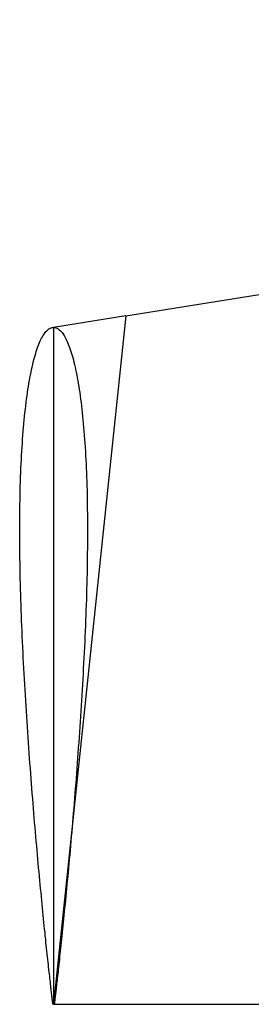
# Model space of a CAD drawing. Header units: millimetres. Extents: x 2638 to 6427, y 1322 to 3912.
# Tile 1 of 9: x 3180 to 3217, y 1632 to 1792. Entities that reach past the tile are written whole.
import ezdxf

# ---------------------------------------------------------------- set-up
doc = ezdxf.new("R2010")
doc.units = ezdxf.units.MM
doc.layers.add('7', color=7, linetype='Continuous')

msp = doc.modelspace()

# ---------------------------------------------------------------- linework, layer by layer
at = {"color": 2}
for p, q in [((3197.06, 1744.26), (3495.65, 1792.41)), ((3197.06, 1744.26), (3185.3, 1632.41)), ((3185.3, 1632.41), (3806, 1632.41))]:
    msp.add_line(p, q, dxfattribs=at)
at = {"color": 4}
for p, q in [((3197.06, 1744.26), (3185.3, 1742.41)), ((3185.3, 1742.41), (3185.3, 1632.41))]:
    msp.add_line(p, q, dxfattribs=at)
at = {"layer": '7', "color": 4, "linetype": 'Continuous'}
for points in [[(3185.19, 1632.41), (3185.19, 1632.41), (3185.19, 1632.43), (3185.18, 1632.47), (3185.18, 1632.52), (3185.17, 1632.58), (3185.16, 1632.65), (3185.15, 1632.74), (3185.14, 1632.85), (3185.12, 1632.96), (3185.11, 1633.09), (3185.09, 1633.23), (3185.07, 1633.39), (3185.05, 1633.56), (3185.03, 1633.75), (3185.01, 1633.94), (3184.99, 1634.15), (3184.96, 1634.38), (3184.93, 1634.61), (3184.91, 1634.86), (3184.88, 1635.13), (3184.84, 1635.4), (3184.81, 1635.69), (3184.78, 1635.99), (3184.74, 1636.31), (3184.71, 1636.64), (3184.67, 1636.98), (3184.63, 1637.33), (3184.59, 1637.69), (3184.55, 1638.07), (3184.5, 1638.46), (3184.46, 1638.86), (3184.41, 1639.28), (3184.37, 1639.7), (3184.32, 1640.14), (3184.27, 1640.59), (3184.22, 1641.05), (3184.17, 1641.53), (3184.12, 1642.01), (3184.07, 1642.51), (3184.02, 1643.01), (3183.96, 1643.53), (3183.91, 1644.06), (3183.85, 1644.6), (3183.8, 1645.15), (3183.74, 1645.71), (3183.68, 1646.28), (3183.62, 1646.87), (3183.57, 1647.46), (3183.51, 1648.06), (3183.45, 1648.67), (3183.38, 1649.29), (3183.32, 1649.92), (3183.26, 1650.56), (3183.2, 1651.21), (3183.14, 1651.87), (3183.07, 1652.54), (3183.01, 1653.21), (3182.95, 1653.9), (3182.88, 1654.59), (3182.82, 1655.29), (3182.75, 1656), (3182.69, 1656.72), (3182.62, 1657.44), (3182.56, 1658.17), (3182.49, 1658.91), (3182.43, 1659.66), (3182.36, 1660.41), (3182.3, 1661.17), (3182.23, 1661.94), (3182.17, 1662.71), (3182.1, 1663.49), (3182.04, 1664.27), (3181.97, 1665.06), (3181.91, 1665.86), (3181.84, 1666.66), (3181.78, 1667.47), (3181.72, 1668.28), (3181.65, 1669.1), (3181.59, 1669.92), (3181.53, 1670.74), (3181.47, 1671.57), (3181.4, 1672.41), (3181.34, 1673.24), (3181.28, 1674.08), (3181.22, 1674.93), (3181.16, 1675.77), (3181.11, 1676.62), (3181.05, 1677.48), (3180.99, 1678.33), (3180.94, 1679.19), (3180.88, 1680.05), (3180.83, 1680.91), (3180.77, 1681.77), (3180.72, 1682.64), (3180.67, 1683.5), (3180.62, 1684.37), (3180.57, 1685.24), (3180.52, 1686.11), (3180.47, 1686.97), (3180.43, 1687.84), (3180.38, 1688.71), (3180.34, 1689.58), (3180.3, 1690.44), (3180.26, 1691.31), (3180.22, 1692.18), (3180.18, 1693.04), (3180.15, 1693.9), (3180.11, 1694.77), (3180.08, 1695.63), (3180.05, 1696.48), (3180.02, 1697.34), (3179.99, 1698.19), (3179.97, 1699.04), (3179.94, 1699.89), (3179.92, 1700.73), (3179.9, 1701.57), (3179.88, 1702.41), (3179.86, 1703.24), (3179.85, 1704.07), (3179.84, 1704.9), (3179.82, 1705.72), (3179.82, 1706.54), (3179.81, 1707.35), (3179.81, 1708.15), (3179.8, 1708.96), (3179.8, 1709.75), (3179.8, 1710.54), (3179.81, 1711.33), (3179.82, 1712.11), (3179.82, 1712.88), (3179.83, 1713.64), (3179.85, 1714.4), (3179.86, 1715.16), (3179.88, 1715.9), (3179.9, 1716.64), (3179.92, 1717.37), (3179.95, 1718.1), (3179.97, 1718.82), (3180, 1719.52), (3180.04, 1720.23), (3180.07, 1720.92), (3180.11, 1721.6), (3180.14, 1722.28), (3180.19, 1722.95), (3180.23, 1723.6), (3180.27, 1724.25), (3180.32, 1724.89), (3180.37, 1725.52), (3180.42, 1726.14), (3180.48, 1726.76), (3180.54, 1727.36), (3180.59, 1727.95), (3180.66, 1728.53), (3180.72, 1729.1), (3180.78, 1729.66), (3180.85, 1730.21), (3180.92, 1730.75), (3180.99, 1731.28), (3181.07, 1731.8), (3181.14, 1732.31), (3181.22, 1732.8), (3181.3, 1733.29), (3181.38, 1733.76), (3181.47, 1734.22), (3181.55, 1734.67), (3181.64, 1735.11), (3181.73, 1735.54), (3181.82, 1735.95), (3181.91, 1736.35), (3182, 1736.74), (3182.1, 1737.12), (3182.2, 1737.49), (3182.3, 1737.84), (3182.4, 1738.18), (3182.5, 1738.51), (3182.6, 1738.82), (3182.71, 1739.12), (3182.81, 1739.41), (3182.92, 1739.69), (3183.03, 1739.95), (3183.14, 1740.2), (3183.25, 1740.44), (3183.36, 1740.66), (3183.48, 1740.87), (3183.59, 1741.07), (3183.71, 1741.25), (3183.82, 1741.42), (3183.94, 1741.58), (3184.06, 1741.72), (3184.18, 1741.85), (3184.3, 1741.97), (3184.42, 1742.07), (3184.55, 1742.16), (3184.67, 1742.24), (3184.8, 1742.3), (3184.92, 1742.35), (3185.05, 1742.38), (3185.18, 1742.4), (3185.3, 1742.41), (3185.43, 1742.4), (3185.56, 1742.38), (3185.69, 1742.35), (3185.81, 1742.3), (3185.94, 1742.24), (3186.06, 1742.16), (3186.18, 1742.07), (3186.31, 1741.97), (3186.43, 1741.85), (3186.55, 1741.72), (3186.67, 1741.58), (3186.78, 1741.42), (3186.9, 1741.25), (3187.02, 1741.07), (3187.13, 1740.87), (3187.25, 1740.66), (3187.36, 1740.44), (3187.47, 1740.2), (3187.58, 1739.95), (3187.69, 1739.69), (3187.8, 1739.41), (3187.9, 1739.12), (3188.01, 1738.82), (3188.11, 1738.51), (3188.21, 1738.18), (3188.31, 1737.84), (3188.41, 1737.49), (3188.51, 1737.12), (3188.6, 1736.74), (3188.7, 1736.35), (3188.79, 1735.95), (3188.88, 1735.54), (3188.97, 1735.11), (3189.06, 1734.67), (3189.14, 1734.22), (3189.23, 1733.76), (3189.31, 1733.29), (3189.39, 1732.8), (3189.46, 1732.31), (3189.54, 1731.8), (3189.61, 1731.28), (3189.69, 1730.75), (3189.76, 1730.21), (3189.82, 1729.66), (3189.89, 1729.1), (3189.95, 1728.53), (3190.01, 1727.95), (3190.07, 1727.36), (3190.13, 1726.76), (3190.18, 1726.14), (3190.24, 1725.52), (3190.29, 1724.89), (3190.33, 1724.25), (3190.38, 1723.6), (3190.42, 1722.95), (3190.46, 1722.28), (3190.5, 1721.6), (3190.54, 1720.92), (3190.57, 1720.23), (3190.6, 1719.52), (3190.63, 1718.82), (3190.66, 1718.1), (3190.68, 1717.37), (3190.71, 1716.64), (3190.73, 1715.9), (3190.74, 1715.16), (3190.76, 1714.4), (3190.77, 1713.64), (3190.78, 1712.88), (3190.79, 1712.11), (3190.8, 1711.33), (3190.8, 1710.54), (3190.81, 1709.75), (3190.81, 1708.96), (3190.8, 1708.15), (3190.8, 1707.35), (3190.79, 1706.54), (3190.78, 1705.72), (3190.77, 1704.9), (3190.76, 1704.07), (3190.74, 1703.24), (3190.73, 1702.41), (3190.71, 1701.57), (3190.69, 1700.73), (3190.67, 1699.89), (3190.64, 1699.04), (3190.62, 1698.19), (3190.59, 1697.34), (3190.56, 1696.48), (3190.53, 1695.63), (3190.5, 1694.77), (3190.46, 1693.9), (3190.43, 1693.04), (3190.39, 1692.18), (3190.35, 1691.31), (3190.31, 1690.44), (3190.27, 1689.58), (3190.22, 1688.71), (3190.18, 1687.84), (3190.13, 1686.97), (3190.09, 1686.11), (3190.04, 1685.24), (3189.99, 1684.37), (3189.94, 1683.5), (3189.89, 1682.64), (3189.84, 1681.77), (3189.78, 1680.91), (3189.73, 1680.05), (3189.67, 1679.19), (3189.62, 1678.33), (3189.56, 1677.48), (3189.5, 1676.62), (3189.44, 1675.77), (3189.38, 1674.93), (3189.32, 1674.08), (3189.26, 1673.24), (3189.2, 1672.41), (3189.14, 1671.57), (3189.08, 1670.74), (3189.02, 1669.92), (3188.95, 1669.1), (3188.89, 1668.28), (3188.83, 1667.47), (3188.76, 1666.66), (3188.7, 1665.86), (3188.63, 1665.06), (3188.57, 1664.27), (3188.5, 1663.49), (3188.44, 1662.71), (3188.37, 1661.94), (3188.31, 1661.17), (3188.24, 1660.41), (3188.18, 1659.66), (3188.11, 1658.91), (3188.05, 1658.17), (3187.98, 1657.44), (3187.92, 1656.72), (3187.85, 1656), (3187.79, 1655.29), (3187.73, 1654.59), (3187.66, 1653.9), (3187.6, 1653.21), (3187.53, 1652.54), (3187.47, 1651.87), (3187.41, 1651.21), (3187.35, 1650.56), (3187.28, 1649.92), (3187.22, 1649.29), (3187.16, 1648.67), (3187.1, 1648.06), (3187.04, 1647.46), (3186.98, 1646.87), (3186.93, 1646.28), (3186.87, 1645.71), (3186.81, 1645.15), (3186.75, 1644.6), (3186.7, 1644.06), (3186.64, 1643.53), (3186.59, 1643.01), (3186.54, 1642.51), (3186.48, 1642.01), (3186.43, 1641.53), (3186.38, 1641.05), (3186.33, 1640.59), (3186.29, 1640.14), (3186.24, 1639.7), (3186.19, 1639.28), (3186.15, 1638.86), (3186.1, 1638.46), (3186.06, 1638.07), (3186.02, 1637.69), (3185.98, 1637.33), (3185.94, 1636.98), (3185.9, 1636.64), (3185.87, 1636.31), (3185.83, 1635.99), (3185.8, 1635.69), (3185.76, 1635.4), (3185.73, 1635.13), (3185.7, 1634.86), (3185.67, 1634.61), (3185.65, 1634.38), (3185.62, 1634.15), (3185.6, 1633.94), (3185.57, 1633.75), (3185.55, 1633.56), (3185.53, 1633.39), (3185.52, 1633.23), (3185.5, 1633.09), (3185.48, 1632.96), (3185.47, 1632.85), (3185.46, 1632.74), (3185.45, 1632.65), (3185.44, 1632.58), (3185.43, 1632.52), (3185.43, 1632.47), (3185.42, 1632.43), (3185.42, 1632.41), (3185.42, 1632.41), (3185.19, 1632.41)], [(3185.3, 1742.41), (3185.3, 1632.41)]]:
    msp.add_lwpolyline(points, dxfattribs=at)

doc.saveas('drawing.dxf')
